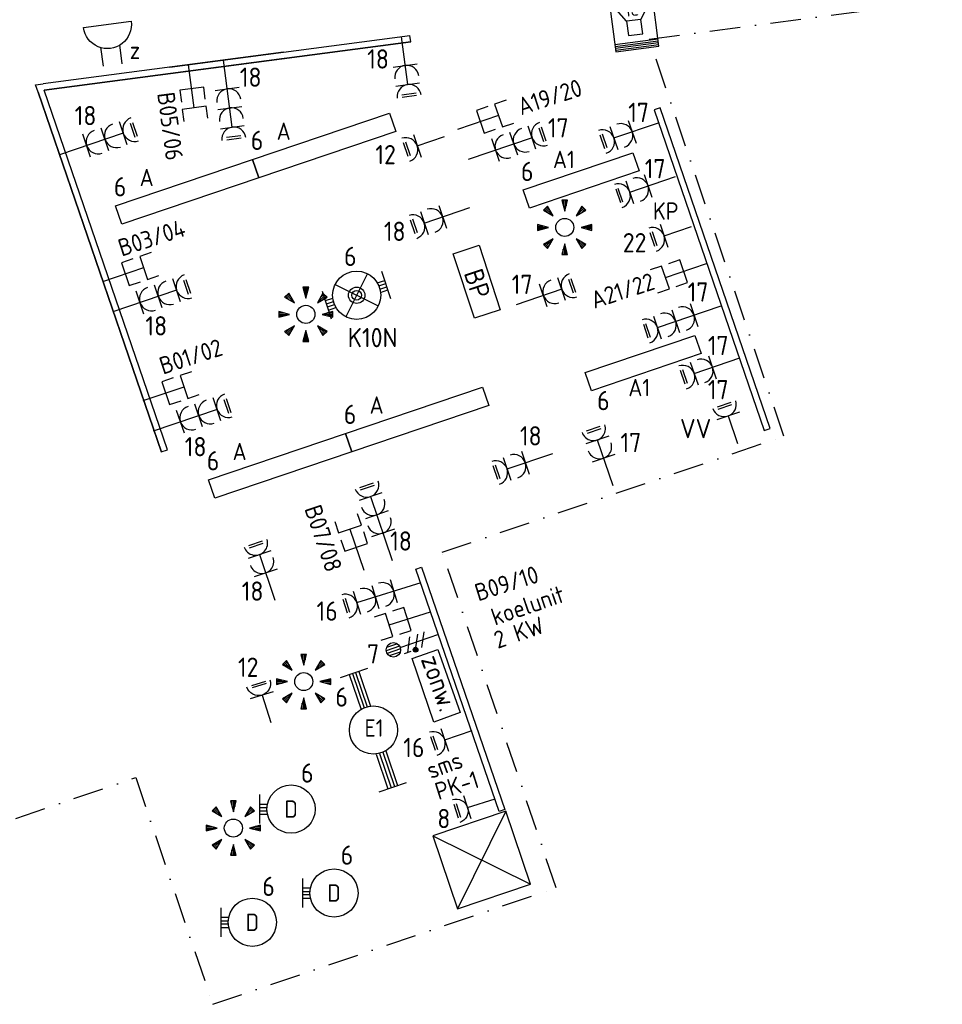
# Model space of a CAD drawing. Header units: millimetres. Extents: x -26318 to 195000, y -34446 to 95000.
# Tile 20 of 22: x 67603 to 77172, y 36350 to 46559. Entities that reach past the tile are written whole.
import ezdxf
from ezdxf.enums import TextEntityAlignment as Align

# ---------------------------------------------------------------- set-up
doc = ezdxf.new("R2010")
doc.units = ezdxf.units.MM
doc.header["$LTSCALE"] = 100
doc.linetypes.add('DASHDOT2', pattern=[12.7, 6.35, -3.175, 0, -3.175])
for name, color, linetype in [('EB62204-_ATTRIB', 2, 'Continuous'), ('EB63101-_ATTRIB', 2, 'Continuous'), ('EB63103-_ATTRIB', 2, 'Continuous'), ('EB63105-_ATTRIB', 2, 'Continuous'), ('EB6411--_ATTRIB', 2, 'Continuous'), ('EB6422--_ATTRIB', 2, 'Continuous'), ('EB6441--_ATTRIB', 2, 'Continuous'), ('EL61303-_WANDGOOT', 3, 'Continuous'), ('EL62203-_KRACHT-WCD230', 3, 'Continuous'), ('EL62204-_KRACHT-ASP230', 3, 'Continuous'), ('EL63101-_LICHT-ARM', 3, 'Continuous'), ('EL63103-_LICHT-WCD230V', 3, 'Continuous'), ('EL63105-_LICHT-KAST', 3, 'Continuous'), ('EL63501-_NOODVRL-ARM', 3, 'Continuous'), ('EL6411--_DEURBEL', 3, 'Continuous'), ('EL6422--_INTERCOM', 3, 'Continuous'), ('EL6441--_DATACOM', 3, 'Continuous')]:
    doc.layers.add(name, color=color, linetype=linetype)
doc.layers.add('GRENS', color=210, linetype='DASHDOT2', lineweight=30)
doc.styles.add('2_0', font='iso', dxfattribs={"height": 200})
doc.styles.add('NORATT', font='iso.shx')
doc.styles.add('NORDIM', font='isocp.shx')
doc.styles.get("Standard").update_dxf_attribs({"font": 'arial.ttf'})

# ---------------------------------------------------------------- blocks, each defined once
blk = doc.blocks.new('ES111207')
at = {"color": 0}
blk.add_lwpolyline([(5, -2), (-5, -2), (-5, 2), (5, 2)], close=True, dxfattribs=at)
at = {"style": 'NORATT'}
for tag, height, flags, p in [('GROEPI', 1.8, 9, (0, 9.5)), ('GROEP', 1.8, 8, (0, 7.5)), ('CODE', 3.5, 8, (0, 4.5)), ('M_CODE', 1.8, 9, (0, 0)), ('KAST', 1.8, 9, (0, -3.5)), ('VERMOGEN', 1.8, 9, (0, -5.5)), ('DOEL', 1.8, 9, (0, -7.5)), ('VERMOGENI', 1.8, 9, (0, -9.5)), ('DOELI', 1.8, 9, (0, -11.5))]:
    blk.add_attdef(tag, text='', height=height, dxfattribs=dict(at, flags=flags)).set_placement(p, align=Align.MIDDLE_CENTER)
at = {"style": 'NORATT', "flags": 9}
for tag in ['GELIJKI', 'TAL']:
    blk.add_attdef(tag, text='', height=1.8, rotation=90, dxfattribs=at).set_placement((5, 3.75), align=Align.MIDDLE_CENTER)
at = {"color": 0, "style": 'NORATT', "flags": 9}
blk.add_attdef('RUIMTE', text='', height=1.8, dxfattribs=at).set_placement((0, -9.5), align=Align.MIDDLE)
blk = doc.blocks.new('ES652141')
for p, q in [((-2.51, 2.79), (-1.98, 2.26)), ((-0.2, 3.75), (-0.2, 3)), ((0, 3.75), (0, 2.25)), ((0.2, 3.75), (0.2, 3)), ((2.51, 2.79), (1.98, 2.26)), ((-2.79, 2.51), (-2.26, 1.98)), ((-2.65, 2.65), (-1.59, 1.59)), ((2.65, 2.65), (1.59, 1.59)), ((2.79, 2.51), (2.26, 1.98)), ((-3.75, 0.2), (-3, 0.2)), ((-3.75, 0), (-2.25, 0)), ((3.75, 0), (2.25, 0)), ((3.75, 0.2), (3, 0.2)), ((-3.75, -0.2), (-3, -0.2)), ((3.75, -0.2), (3, -0.2)), ((-2.79, -2.51), (-2.26, -1.98)), ((-2.65, -2.65), (-1.59, -1.59)), ((-2.51, -2.79), (-1.98, -2.26)), ((0, -3.75), (0, -2.25)), ((2.65, -2.65), (1.59, -1.59)), ((2.51, -2.79), (1.98, -2.26)), ((2.79, -2.51), (2.26, -1.98)), ((-0.2, -3.75), (-0.2, -3)), ((0.2, -3.75), (0.2, -3))]:
    blk.add_line(p, q)
for points in [[(-1.59, 1.59), (-2.37, 2.93), (-2.93, 2.37)], [(0, 2.25), (0.4, 3.75), (-0.4, 3.75)], [(1.59, 1.59), (2.93, 2.37), (2.37, 2.93)], [(-2.25, 0), (-3.75, 0.4), (-3.75, -0.4)], [(2.25, 0), (3.75, -0.4), (3.75, 0.4)], [(-1.59, -1.59), (-2.93, -2.37), (-2.37, -2.93)], [(0, -2.25), (-0.4, -3.75), (0.4, -3.75)], [(1.59, -1.59), (2.37, -2.93), (2.93, -2.37)]]:
    blk.add_lwpolyline(points, close=True)
blk.add_circle((0, 0), 1.25)
at = {"style": 'NORATT'}
blk.add_attdef('NUMMER', text='', height=1.8, dxfattribs=at).set_placement((0, 5), align=Align.MIDDLE)
for tag, flags, p in [('CODE', 9, (1, 3.5)), ('PANEEL', 9, (0, 3)), ('GRP', 8, (0, -5)), ('RUIMTE', 9, (0, -7.5))]:
    blk.add_attdef(tag, text='', height=1.8, dxfattribs=dict(at, flags=flags)).set_placement(p, align=Align.MIDDLE_LEFT)
at = {"style": 'NORATT', "flags": 8}
blk.add_attdef('M_CODE', text='', height=1.8, dxfattribs=at).set_placement((0, 0), align=Align.MIDDLE_CENTER)
blk = doc.blocks.new('EJ3P31')
at = {"color": 0}
blk.add_lwpolyline([(-7.5, -1), (-7.5, 1), (7.5, 1), (7.5, -1)], close=True, dxfattribs=at)
at = {"style": 'NORATT', "flags": 9}
blk.add_attdef('GELIJK', text='', height=1.8, dxfattribs=at).set_placement((3.5, 5), align=Align.MIDDLE_CENTER)
at = {"color": 0, "style": 'NORATT'}
for tag, flags, p in [('A_CODE', 8, (-3.5, 2.75)), ('SCHAK', 8, (3.5, 2.75)), ('GROEP', 8, (-3.5, -2.75)), ('KAST', 9, (3.5, -2.75))]:
    blk.add_attdef(tag, text='', height=1.8, dxfattribs=dict(at, flags=flags)).set_placement(p, align=Align.MIDDLE)
blk = doc.blocks.new('EJ3P21')
at = {"color": 0}
blk.add_lwpolyline([(-6, -1), (-6, 1), (6, 1), (6, -1)], close=True, dxfattribs=at)
at = {"style": 'NORATT'}
for tag, height, flags, p in [('GROEPI', 1.8, 9, (0, 9.5)), ('CODE', 3.5, 8, (0, 4.5)), ('GELIJK', 1.8, 9, (3.5, 5)), ('M_CODE', 1.8, 9, (0, 0)), ('VERMOGEN', 1.8, 9, (0, -5.5)), ('DOEL', 1.8, 9, (0, -7.5)), ('VERMOGENI', 1.8, 9, (0, -9.5)), ('DOELI', 1.8, 9, (0, -11.5))]:
    blk.add_attdef(tag, text='', height=height, dxfattribs=dict(at, flags=flags)).set_placement(p, align=Align.MIDDLE_CENTER)
at = {"style": 'NORATT', "flags": 9}
for tag in ['GELIJKI', 'TAL']:
    blk.add_attdef(tag, text='', height=1.8, rotation=90, dxfattribs=at).set_placement((5, 2.75), align=Align.MIDDLE_CENTER)
at = {"style": 'NORATT'}
for tag, flags, p in [('SCHAK', 8, (3.5, 2.8)), ('A_CODE', 8, (0, 0)), ('GROEP', 8, (-3.5, -2.8)), ('KAST', 9, (3.5, -2.8))]:
    blk.add_attdef(tag, text='', height=1.8, dxfattribs=dict(at, flags=flags)).set_placement(p, align=Align.MIDDLE)
blk = doc.blocks.new('ES3W2L')
for p, q in [((-0.75, 3.25), (0.75, 3.25)), ((-0.75, 3), (0.75, 3)), ((1.25, 2), (-1.25, 2)), ((0, 2), (0, -3)), ((1.25, 0), (-1.25, 0))]:
    blk.add_line(p, q)
for centre in [(0, 3.25), (0, 1.25)]:
    blk.add_arc(centre, 1.25, 180, 0)
at = {"style": 'NORATT'}
for tag, flags, p in [('VERMOGEN', 9, (-2.5, 5)), ('GROEP', 8, (0, 5)), ('SCHAK', 8, (2.5, 5)), ('GELIJKI', 9, (5, 5)), ('GELIJK', 9, (5, 5)), ('KAST', 9, (7, 5)), ('TAL', 8, (2.5, 5))]:
    blk.add_attdef(tag, text='', height=1.8, rotation=90, dxfattribs=dict(at, flags=flags)).set_placement(p, align=Align.MIDDLE_CENTER)
for tag, height, flags, p in [('GROEPI', 1.8, 9, (0, 9.5)), ('CODE', 3.5, 8, (0, 4.5)), ('M_CODE', 1.8, 9, (0, 0)), ('VERMOGENI', 1.8, 9, (0, -9.5)), ('DOELI', 1.8, 9, (0, -11.5))]:
    blk.add_attdef(tag, text='', height=height, dxfattribs=dict(at, flags=flags)).set_placement(p, align=Align.MIDDLE_CENTER)
at = {"style": 'NORATT', "flags": 8}
blk.add_attdef('DOEL', text='', height=1.8, rotation=90, dxfattribs=at).set_placement((-2.5, 5), align=Align.MIDDLE_LEFT)
blk = doc.blocks.new('ES3W1L')
for p, q in [((-0.75, 1.25), (0.75, 1.25)), ((1.25, 0), (-1.25, 0)), ((-0.75, 1), (0.75, 1)), ((0, 0), (0, -3))]:
    blk.add_line(p, q)
blk.add_arc((0, 1.25), 1.25, 180, 0)
at = {"style": 'NORATT'}
for tag, flags, p in [('VERMOGEN', 9, (-2.5, 3)), ('GROEP', 8, (0, 3)), ('SCHAK', 8, (2.5, 3)), ('GELIJK', 9, (5, 3)), ('KAST', 9, (7, 3)), ('TAL', 8, (2.5, 3))]:
    blk.add_attdef(tag, text='', height=1.8, rotation=90, dxfattribs=dict(at, flags=flags)).set_placement(p, align=Align.MIDDLE_CENTER)
at = {"style": 'NORATT', "flags": 8}
blk.add_attdef('DOEL', text='', height=1.8, rotation=90, dxfattribs=at).set_placement((-2.5, 3), align=Align.MIDDLE_LEFT)
at = {"style": 'NORATT', "flags": 9}
blk.add_attdef('M_CODE', text='', height=1.8, dxfattribs=at).set_placement((0, 0), align=Align.MIDDLE_CENTER)
blk = doc.blocks.new('ES111352')
at = {"color": 0}
blk.add_line((0, 1.5), (0, -3), dxfattribs=at)
for points in [[(-1.25, 2.75), (-1.25, 1.5), (1.25, 1.5), (1.25, 2.75)], [(-1.25, 0.75), (-1.25, -0.5), (1.25, -0.5), (1.25, 0.75)]]:
    blk.add_lwpolyline(points, dxfattribs=at)
at = {"color": 0, "style": 'NORATT', "flags": 8}
blk.add_attdef('NUMMER1', text='', height=1.8, rotation=90, dxfattribs=at).set_placement((-1.5, 4.5), align=Align.MIDDLE_LEFT)
at = {"style": 'NORATT', "flags": 8}
blk.add_attdef('NUMMER', text='', height=1.8, rotation=90, dxfattribs=at).set_placement((1.5, 4.5), align=Align.MIDDLE_LEFT)
at = {"style": 'NORATT'}
for tag, flags, p in [('CODE', 9, (1, 3.5)), ('PANEEL', 9, (0, 3)), ('GRP', 8, (0, -5)), ('RUIMTE', 9, (0, -7.5))]:
    blk.add_attdef(tag, text='', height=1.8, dxfattribs=dict(at, flags=flags)).set_placement(p, align=Align.MIDDLE_LEFT)
at = {"style": 'NORATT', "flags": 8}
blk.add_attdef('M_CODE', text='', height=1.8, dxfattribs=at).set_placement((0, 0), align=Align.MIDDLE_CENTER)
blk = doc.blocks.new('ES1116A3')
at = {"color": 0}
for p, q in [((-1.5, 1.5), (1.5, -1.5)), ((-1.5, -1.5), (1.5, 1.5))]:
    blk.add_line(p, q, dxfattribs=at)
blk.add_lwpolyline([(-1.5, -1.5), (1.5, -1.5), (1.5, 1.5), (-1.5, 1.5)], close=True, dxfattribs=at)
at = {"style": 'NORATT'}
for tag, flags, p in [('VERMOGEN', 9, (-2.5, 3.25)), ('GROEP', 8, (0, 3.25)), ('SCHAK', 8, (2.5, 3.25)), ('KAST', 9, (7, 3.25)), ('DOEL', 8, (-2.5, -0.25))]:
    blk.add_attdef(tag, text='', height=1.8, rotation=90, dxfattribs=dict(at, flags=flags)).set_placement(p, align=Align.MIDDLE_LEFT)
for tag, flags, p in [('GELIJK', 9, (5, 3.25)), ('TAL', 8, (2.5, 3.25))]:
    blk.add_attdef(tag, text='', height=1.8, rotation=90, dxfattribs=dict(at, flags=flags)).set_placement(p, align=Align.MIDDLE_CENTER)
at = {"color": 0, "style": 'NORATT', "flags": 8}
for tag, p in [('NUMMER', (0, 3)), ('CODE', (0, 0))]:
    blk.add_attdef(tag, text='', height=1.8, dxfattribs=at).set_placement(p, align=Align.MIDDLE)
at = {"style": 'NORATT'}
for tag, flags, p in [('PANEEL', 9, (0, 3)), ('GRP', 8, (0, -5)), ('RUIMTE', 9, (0, -7.5))]:
    blk.add_attdef(tag, text='', height=1.8, dxfattribs=dict(at, flags=flags)).set_placement(p, align=Align.MIDDLE_LEFT)
at = {"style": 'NORATT', "flags": 9}
blk.add_attdef('M_CODE', text='', height=1.8, dxfattribs=at).set_placement((0, 0), align=Align.MIDDLE_CENTER)
blk = doc.blocks.new('ES3X5')
at = {"color": 0}
for p, q in [((-0.45, 1.4), (-0.45, 2.6)), ((-0.15, 1.27), (-0.15, 2.73)), ((0.15, 1.27), (0.15, 2.73)), ((0.45, 1.4), (0.45, 2.6)), ((0, 1.25), (0, -3))]:
    blk.add_line(p, q, dxfattribs=at)
at = {"color": 1}
for p, q in [((-0.73, 1.04), (-0.73, 0.3)), ((-0.88, -0.38), (-0.88, 0.01)), ((-0.78, -0.42), (-0.78, 0.06)), ((-0.73, 0.67), (0.73, -0.07)), ((-0.69, -0.42), (-0.69, 0.06)), ((-0.59, -0.38), (-0.59, 0.01)), ((-0.73, -0.18), (0.73, -0.92)), ((-0.73, -0.88), (0.73, -1.62))]:
    blk.add_line(p, q, dxfattribs=at)
at = {"color": 0}
blk.add_circle((0, 2), 0.75, dxfattribs=at)
at = {"color": 1}
blk.add_circle((-0.73, -0.18), 0.245, dxfattribs=at)
at = {"style": 'NORATT'}
for tag, flags, p in [('VERMOGEN', 9, (-2.5, 4.5)), ('GROEP', 8, (0, 4.5)), ('SCHAK', 8, (2.5, 4.5)), ('KAST', 9, (7, 4.5)), ('DOEL', 8, (-2.5, 1))]:
    blk.add_attdef(tag, text='', height=1.8, rotation=90, dxfattribs=dict(at, flags=flags)).set_placement(p, align=Align.MIDDLE_LEFT)
for tag, flags, p in [('GELIJK', 9, (5, 4.5)), ('TAL', 8, (2.5, 4.5))]:
    blk.add_attdef(tag, text='', height=1.8, rotation=90, dxfattribs=dict(at, flags=flags)).set_placement(p, align=Align.MIDDLE_CENTER)
at = {"style": 'NORATT', "flags": 9}
blk.add_attdef('M_CODE', text='', height=1.8, dxfattribs=at).set_placement((0, 0), align=Align.MIDDLE_CENTER)
blk = doc.blocks.new('EJ3T01')
at = {"color": 0}
for p, q in [((-3.25, -1.5), (-3.25, 1.5)), ((-1.77, 1.77), (1.77, -1.77)), ((1.77, 1.77), (-1.77, -1.77)), ((3.25, -1.5), (3.25, 1.5)), ((-3.25, 0.52), (-2.44, 0.52)), ((-3.25, 0.17), (-2.49, 0.17)), ((2.44, 0.52), (3.25, 0.52)), ((2.49, 0.17), (3.25, 0.17)), ((-3.25, -0.17), (-2.49, -0.17)), ((-3.25, -0.52), (-2.44, -0.52)), ((2.44, -0.52), (3.25, -0.52)), ((2.49, -0.17), (3.25, -0.17))]:
    blk.add_line(p, q, dxfattribs=at)
blk.add_lwpolyline([(1.77, -1.77), (1.75, -1.75)], dxfattribs=at)
for radius in [2.5, 0.85, 0.5]:
    blk.add_circle((0, 0), radius, dxfattribs=at)
at = {"style": 'NORATT', "flags": 9}
blk.add_attdef('GELIJK', text='', height=1.8, dxfattribs=at).set_placement((3.5, 5), align=Align.MIDDLE_CENTER)
at = {"color": 0, "style": 'NORATT'}
for tag, flags, p in [('A_CODE', 8, (-3.5, 2.75)), ('SCHAK', 8, (3.5, 2.75)), ('GROEP', 8, (-3.5, -2.75)), ('KAST', 9, (3.5, -2.75))]:
    blk.add_attdef(tag, text='', height=1.8, dxfattribs=dict(at, flags=flags)).set_placement(p, align=Align.MIDDLE)
blk = doc.blocks.new('ES3W3L')
at = {"color": 2}
for p, q in [((-0.75, 5.25), (0.75, 5.25)), ((-0.75, 5), (0.75, 5))]:
    blk.add_line(p, q, dxfattribs=at)
at = {"color": 0}
for p, q in [((1.25, 4), (-1.25, 4)), ((0, 4), (0, -3)), ((1.25, 2), (-1.25, 2)), ((1.25, 0), (-1.25, 0))]:
    blk.add_line(p, q, dxfattribs=at)
for centre in [(0, 5.25), (0, 3.25), (0, 1.25)]:
    blk.add_arc(centre, 1.25, 180, 0, dxfattribs=at)
at = {"style": 'NORATT'}
for tag, flags, p in [('VERMOGEN', 9, (-2.5, 7)), ('GROEP', 8, (0, 7)), ('SCHAK', 8, (2.5, 7)), ('GELIJK', 9, (5, 7)), ('KAST', 9, (7, 7)), ('TAL', 8, (2.5, 7))]:
    blk.add_attdef(tag, text='', height=1.8, rotation=90, dxfattribs=dict(at, flags=flags)).set_placement(p, align=Align.MIDDLE_CENTER)
at = {"style": 'NORATT', "flags": 8}
blk.add_attdef('DOEL', text='', height=1.8, rotation=90, dxfattribs=at).set_placement((-2.5, 7), align=Align.MIDDLE_LEFT)
at = {"style": 'NORATT', "flags": 9}
blk.add_attdef('M_CODE', text='', height=1.8, dxfattribs=at).set_placement((0, 0), align=Align.MIDDLE_CENTER)
blk = doc.blocks.new('ES111651')
at = {"color": 0}
for p, q in [((-3.75, 3), (-3.75, -3)), ((-3.5, 3), (-3.5, -3)), ((-3.25, 3), (-3.25, -3)), ((-3, 3), (-3, -3)), ((0, 1), (3, 3)), ((0, -1), (0, 1)), ((-2, -1), (-2, -1)), ((3, -3), (0, -1))]:
    blk.add_line(p, q, dxfattribs=at)
for points in [[(3, 3), (-4, 3), (-4, -3), (3, -3)], [(-2, 1), (-2, -1), (0, -1), (0, 1)]]:
    blk.add_lwpolyline(points, close=True, dxfattribs=at)
at = {"color": 0, "style": 'NORATT', "flags": 8}
for tag, p in [('NUMMER', (5, 0)), ('CODE', (1.5, 0))]:
    blk.add_attdef(tag, text='', height=1.8, rotation=270, dxfattribs=at).set_placement(p, align=Align.MIDDLE)
at = {"style": 'NORATT'}
for tag, flags, p in [('PANEEL', 9, (0, 3)), ('GRP', 8, (0, -5)), ('RUIMTE', 9, (0, -7.5))]:
    blk.add_attdef(tag, text='', height=1.8, dxfattribs=dict(at, flags=flags)).set_placement(p, align=Align.MIDDLE_LEFT)
at = {"style": 'NORATT', "flags": 8}
blk.add_attdef('M_CODE', text='', height=1.8, dxfattribs=at).set_placement((0, 0), align=Align.MIDDLE_CENTER)
blk = doc.blocks.new('ES081010')
at = {"color": 0}
for p, q in [((-1, 0), (-1, -2)), ((1, -2), (1, 0))]:
    blk.add_line(p, q, dxfattribs=at)
blk.add_lwpolyline([(-2.5, 2.25), (2.5, 2.25, -1)], format="xyb", close=True, dxfattribs=at)
at = {"color": 0, "style": 'NORATT', "flags": 8}
for tag, p in [('NUMMER', (0, 6.75)), ('SCHAK', (0, 4))]:
    blk.add_attdef(tag, text='', height=1.8, dxfattribs=at).set_placement(p, align=Align.MIDDLE)
at = {"style": 'NORATT'}
for tag, flags, p in [('CODE', 9, (1, 3.5)), ('PANEEL', 9, (0, 3)), ('GRP', 8, (0, -5)), ('RUIMTE', 9, (0, -7.5))]:
    blk.add_attdef(tag, text='', height=1.8, dxfattribs=dict(at, flags=flags)).set_placement(p, align=Align.MIDDLE_LEFT)
at = {"style": 'NORATT', "flags": 8}
blk.add_attdef('M_CODE', text='', height=1.8, dxfattribs=at).set_placement((0, 0), align=Align.MIDDLE_CENTER)
blk = doc.blocks.new('EH100000')
at = {"linetype": 'ByBlock'}
for p, q in [((1, 0.5), (0, 0.5)), ((1, 0.5, 1), (0, 0.5, 1)), ((0, -0.5, 1), (1, -0.5, 1)), ((1, -0.5), (0, -0.5))]:
    blk.add_line(p, q, dxfattribs=at)
at = {"linetype": 'ByBlock', "invisible_edges": 15}
for points in [[(1, -0.5), (0, -0.5), (0, 0.5), (1, 0.5)], [(0, 0.5), (1, 0.5), (1, 0.5, 1), (0, 0.5, 1)], [(0, -0.5, 1), (1, -0.5, 1), (1, -0.5), (0, -0.5)]]:
    blk.add_3dface(points, dxfattribs=at)
at = {"linetype": 'ByBlock', "style": '2_0', "flags": 8}
blk.add_attdef('FUNCTIE', text='', height=0.5, dxfattribs=at).set_placement((0.5, 0), align=Align.MIDDLE)
at = {"linetype": 'ByBlock', "flags": 9}
blk.add_attdef('SCHOT', text='', height=0.5, dxfattribs=at).set_placement((0.5, 0), align=Align.MIDDLE)
blk = doc.blocks.new('EH132-065-065-000-000-120-1')
at = {"color": 0, "linetype": 'ByBlock'}
for points in [[(-24, -45), (-40, 32), (-40, 32), (40, 32)], [(40, -32), (40, -32), (40, -32), (40, -32)]]:
    blk.add_lwpolyline(points, dxfattribs=at)
at = {"color": 0, "style": 'NORATT', "flags": 1}
blk.add_attdef('HULPSTUK', (0, 0, 2600), '', height=1, rotation=352.5, dxfattribs=at)
blk = doc.blocks.new('ES3G10')
for p, q in [((-3.25, -1.5), (-3.25, 1.5)), ((-3.25, 0.52), (-2.44, 0.52)), ((-3.25, 0.17), (-2.49, 0.17)), ((-3.25, -0.17), (-2.49, -0.17)), ((-3.25, -0.52), (-2.44, -0.52))]:
    blk.add_line(p, q)
blk.add_circle((0, 0), 2.5)
at = {"style": 'NORATT', "flags": 9}
blk.add_attdef('GELIJK', text='', height=1.8, dxfattribs=at).set_placement((3.5, 5), align=Align.MIDDLE_CENTER)
at = {"color": 6, "style": 'NORATT'}
for tag, flags, p in [('SCHAK', 8, (3.5, 2.75)), ('A_CODE', 8, (0, 0)), ('GROEP', 8, (-3.5, -2.75)), ('KAST', 9, (3.5, -2.75))]:
    blk.add_attdef(tag, text='', height=1.8, dxfattribs=dict(at, flags=flags)).set_placement(p, align=Align.MIDDLE)
blk = doc.blocks.new('136e1')
at = {"color": 0}
for p, q in [((-26232, -70978, 2600), (-26135, -71262, 2600)), ((-26200, -71070, 2600), (-26561, -71192, 2600)), ((-26189, -71103, 2600), (-26545, -71224, 2600)), ((-26178, -71136, 2600), (-26534, -71257, 2600)), ((-26167, -71169, 2600), (-26527, -71292, 2600)), ((-27024, -71350, 2600), (-27384, -71472, 2600)), ((-27415, -71380, 2600), (-27319, -71664, 2600)), ((-27017, -71384, 2600), (-27373, -71505, 2600)), ((-27006, -71417, 2600), (-27361, -71538, 2600)), ((-26990, -71449, 2600), (-27350, -71571, 2600))]:
    blk.add_line(p, q, dxfattribs=at)
at = {"color": 0, "elevation": 2600}
blk.add_lwpolyline([(-27000, -71210), (-26997, -71211)], dxfattribs=at)
at = {"color": 0}
blk.add_circle((-26775, -71321, 2600), 250, dxfattribs=at)
at = {"color": 0, "style": 'NORATT'}
for tag, flags, p in [('GROEP', 8, (-26532, -70948, 2600)), ('KAST', 9, (-27195, -71173, 2600)), ('A_CODE', 8, (-26355, -71469, 2600)), ('SCHAK', 8, (-27018, -71694, 2600))]:
    blk.add_attdef(tag, text='', height=180, rotation=198.75, dxfattribs=dict(at, flags=flags)).set_placement(p, align=Align.MIDDLE)
at = {"style": 'NORATT', "flags": 9}
blk.add_attdef('GELIJK', text='', height=180, rotation=198.75, dxfattribs=at).set_placement((-26946, -71907, 2600), align=Align.MIDDLE_CENTER)

msp = doc.modelspace()

# ---------------------------------------------------------------- linework, layer by layer
at = {"layer": 'EL61303-_WANDGOOT'}
for points in [[(71659, 46329), (71650, 46394)], [(69071, 42077), (69137, 42098)]]:
    msp.add_lwpolyline(points, dxfattribs=at)
for points, elevation in [([(75324, 42300), (75386, 42321), (74245, 45646), (74184, 45626)], -14200), ([(71711, 40861), (71772, 40882), (72636, 38370), (72575, 38348), (71711, 40861)], -14200), ([(71941, 40028), (72171, 39377), (71897, 39277), (71675, 39934)], -16800)]:
    msp.add_lwpolyline(points, close=True, dxfattribs=dict(at, elevation=elevation))
at = {"layer": 'GRENS', "ltscale": 0.5, "elevation": -16800}
msp.add_lwpolyline([(62753, 36645), (68807, 38700), (69605, 36350), (73167, 37559), (71986, 41037), (75530, 42240), (74132, 46359), (79244, 47032), (79189, 47445), (88787, 48708)], dxfattribs=at)

# ---------------------------------------------------------------- block references
at = {"layer": 'EL61303-_WANDGOOT', "yscale": 65, "zscale": 120}
for p, xscale, rotation in [((69164, 46033), 2511.802560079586, 7.499999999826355), ((67852, 45861, -14200), 2511.802560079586, 7.499999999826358), ((67825, 45818, -14200), 3944.518918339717, 288.9470788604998)]:
    msp.add_blockref('EH100000', p, dxfattribs=dict(at, xscale=xscale, rotation=rotation))
at = {"layer": 'EL61303-_WANDGOOT', "rotation": 7.499999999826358}
msp.add_blockref('EH132-065-065-000-000-120-1', (67812, 45856, -14200), dxfattribs=at)
at = {"layer": 'EL62203-_KRACHT-WCD230'}
for p, xscale, yscale, zscale, rotation in [((71601, 46085, -1550), 99.99999999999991, 99.99999999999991, 99.99999999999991, 187.5000000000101), ((73955, 45397, -15750), 100, 100, 100, 108.7499999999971), ((73035, 43700, -15750), 99.99999999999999, 99.99999999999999, 99.99999999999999, 288.7500000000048), ((74788, 42955, -15750), 100, 100, 100, 108.7499999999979), ((73658, 42012, -15750), 100, 100, 100, 18.74999999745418), ((72847, 41966), 100, 100, 100, 108.749999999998), ((70154, 40823, -15750), 99.99999999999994, 99.99999999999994, 99.99999999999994, 18.74999999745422)]:
    msp.add_blockref('ES3W2L', p, dxfattribs=dict(at, xscale=xscale, yscale=yscale, zscale=zscale, rotation=rotation))
at = {"layer": 'EL62204-_KRACHT-ASP230'}
ref = msp.add_blockref('ES3X5', (71668, 40090, -33600), dxfattribs=dict(at, xscale=100.0000000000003, yscale=100.0000000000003, zscale=100.0000000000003, rotation=108.9374798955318))
ref.add_attrib('DOEL', 'koelunit', dxfattribs={"layer": 'EB62204-_ATTRIB', "color": 1, "height": 180, "rotation": -341.0625, "style": 'NORATT', "flags": 8}).set_placement((73241, 40613, -33600), align=Align.MIDDLE_RIGHT)
ref.add_attrib('VERMOGEN', '2 KW', dxfattribs={"layer": 'EB62204-_ATTRIB', "color": 1, "height": 180, "rotation": -341.0625, "style": 'NORATT', "flags": 8}).set_placement((73030, 40291, -33600), align=Align.MIDDLE_RIGHT)
at = {"layer": 'EL63101-_LICHT-ARM'}
ref = msp.add_blockref('EJ3P31', (70761, 45255), dxfattribs=dict(at, xscale=99.99999999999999, yscale=99.99999999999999, zscale=99.99999999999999, rotation=18.70000000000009))
ref.add_attrib('A_CODE', 'A', dxfattribs={"layer": 'EB63101-_ATTRIB', "color": 1, "height": 180, "style": 'NORATT', "flags": 8}).set_placement((70341, 45403), align=Align.MIDDLE)
ref = msp.add_blockref('EJ3P21', (73427, 44893), dxfattribs=dict(at, xscale=99.99999999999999, yscale=99.99999999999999, zscale=99.99999999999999, rotation=18.70000000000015))
ref.add_attrib('A_CODE', 'A1', dxfattribs={"layer": 'EB63101-_ATTRIB', "color": 1, "height": 180, "style": 'NORATT', "flags": 8}).set_placement((73247, 45110), align=Align.MIDDLE)
ref = msp.add_blockref('EJ3P31', (69340, 44774), dxfattribs=dict(at, xscale=100, yscale=100, zscale=100, rotation=18.69999999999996))
ref.add_attrib('A_CODE', 'A', dxfattribs={"layer": 'EB63101-_ATTRIB', "color": 1, "height": 180, "style": 'NORATT', "flags": 8}).set_placement((68920, 44923), align=Align.MIDDLE)
at = {"layer": 'EL63101-_LICHT-ARM', "xscale": 75, "yscale": 75, "zscale": 75}
for p in [(73256, 44405, -19200), (70571, 43504, -19200), (70549, 39696, -16800), (69819, 38177, -33600)]:
    msp.add_blockref('ES652141', p, dxfattribs=at)
at = {"layer": 'EL63101-_LICHT-ARM'}
ref = msp.add_blockref('EJ3P21', (74070, 42999), dxfattribs=dict(at, xscale=100, yscale=100, zscale=100, rotation=18.70000000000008))
ref.add_attrib('A_CODE', 'A1', dxfattribs={"layer": 'EB63101-_ATTRIB', "color": 1, "height": 180, "style": 'NORATT', "flags": 8}).set_placement((74029, 42745), align=Align.MIDDLE)
ref = msp.add_blockref('EJ3P31', (71725, 42414), dxfattribs=dict(at, xscale=99.99999999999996, yscale=99.99999999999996, zscale=99.99999999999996, rotation=18.70000000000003))
ref.add_attrib('A_CODE', 'A', dxfattribs={"layer": 'EB63101-_ATTRIB', "color": 1, "height": 180, "style": 'NORATT', "flags": 8}).set_placement((71305, 42563), align=Align.MIDDLE)
ref = msp.add_blockref('EJ3P31', (70304, 41934), dxfattribs=dict(at, xscale=99.99999999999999, yscale=99.99999999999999, zscale=99.99999999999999, rotation=18.7))
ref.add_attrib('A_CODE', 'A', dxfattribs={"layer": 'EB63101-_ATTRIB', "color": 1, "height": 180, "style": 'NORATT', "flags": 8}).set_placement((69884, 42082), align=Align.MIDDLE)
ref = msp.add_blockref('136e1', (-49, 65969, -16800), dxfattribs=dict(at, rotation=90))
ref.add_attrib('A_CODE', 'E1', dxfattribs={"layer": '0', "color": 1, "height": 180, "style": 'NORATT'}).set_placement((71278, 39215, -14200), align=Align.MIDDLE)
ref = msp.add_blockref('ES3G10', (70418, 38374), dxfattribs=dict(at, xscale=100, yscale=100, zscale=100))
ref.add_attrib('A_CODE', 'D', dxfattribs={"layer": 'EB63101-_ATTRIB', "color": 1, "height": 180, "style": 'NORATT', "flags": 8}).set_placement((70418, 38374), align=Align.MIDDLE)
ref = msp.add_blockref('ES3G10', (70863, 37504), dxfattribs=dict(at, xscale=100, yscale=100, zscale=100))
ref.add_attrib('A_CODE', 'D', dxfattribs={"layer": 'EB63101-_ATTRIB', "color": 1, "height": 180, "style": 'NORATT', "flags": 8}).set_placement((70863, 37504), align=Align.MIDDLE)
ref = msp.add_blockref('ES3G10', (70016, 37200), dxfattribs=dict(at, xscale=100, yscale=100, zscale=100))
ref.add_attrib('A_CODE', 'D', dxfattribs={"layer": 'EB63101-_ATTRIB', "color": 1, "height": 180, "style": 'NORATT', "flags": 8}).set_placement((70016, 37200), align=Align.MIDDLE)
at = {"layer": 'EL63103-_LICHT-WCD230V'}
for name, p, xscale, yscale, zscale, rotation in [('ES3W3L', (69756, 45842, -15750), 99.99999999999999, 99.99999999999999, 99.99999999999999, 187.5000000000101), ('ES3W3L', (68299, 45253, -15750), 99.99999999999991, 99.99999999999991, 99.99999999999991, 288.7500000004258), ('ES3W1L', (71726, 45251, -15750), 99.9999999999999, 99.9999999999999, 99.9999999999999, 108.7500000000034), ('ES3W3L', (72539, 45207, -15750), 99.99999999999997, 99.99999999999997, 99.99999999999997, 288.7500000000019), ('ES3W2L', (74120, 44836), 100, 100, 100, 108.7499999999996), ('ES3W2L', (71989, 44515, -15750), 99.99999999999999, 99.99999999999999, 99.99999999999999, 108.7499999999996), ('ES3W3L', (68852, 43625, -15750), 100, 100, 100, 288.7500000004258), ('ES3W3L', (74596, 43497), 99.99999999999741, 99.99999999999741, 99.99999999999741, 108.7500000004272), ('ES3W3L', (69271, 42390), 99.99999999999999, 99.99999999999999, 99.99999999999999, 288.7500000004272), ('ES3W1L', (74951, 42450, -15750), 100.0000000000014, 100.0000000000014, 100.0000000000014, 18.75000000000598), ('ES3W3L', (71371, 41236), 99.99999999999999, 99.99999999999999, 99.99999999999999, 18.74999999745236), ('ES3W3L', (71482, 40635, -16800), 100.0000000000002, 100.0000000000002, 100.0000000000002, 107.4922972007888), ('ES3W1L', (70117, 39557), -99.99999999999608, 100, 100, 17.49229720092)]:
    msp.add_blockref(name, p, dxfattribs=dict(at, xscale=xscale, yscale=yscale, zscale=zscale, rotation=rotation))
ref = msp.add_blockref('ES3W1L', (74286, 44319, 15750), dxfattribs=dict(at, xscale=99.99999999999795, yscale=99.99999999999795, zscale=99.99999999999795, rotation=108.7500000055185))
ref.add_attrib('DOEL', 'KP', dxfattribs={"layer": 'EB63103-_ATTRIB', "color": 1, "height": 180, "style": 'NORATT', "flags": 8}).set_placement((74437, 44575, 15750), align=Align.MIDDLE_RIGHT)
ref = msp.add_blockref('ES3W1L', (72011, 39092, -16800), dxfattribs=dict(at, xscale=100.0000000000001, yscale=100.0000000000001, zscale=100.0000000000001, rotation=108.7500000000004))
ref.add_attrib('SCHAK', 'sms', dxfattribs={"layer": 'EB63103-_ATTRIB', "color": 1, "height": 180, "rotation": 20, "style": 'NORATT', "flags": 8}).set_placement((72009, 38831, -17850), align=Align.MIDDLE_CENTER)
ref = msp.add_blockref('ES3W1L', (72248, 38391, -16800), dxfattribs=dict(at, xscale=-99.99999999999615, yscale=100.0000000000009, zscale=100, rotation=107.4922972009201))
ref.add_attrib('DOEL', 'PK-1', dxfattribs={"layer": 'EB63103-_ATTRIB', "color": 1, "height": 180, "rotation": 17.4923, "style": 'NORATT', "flags": 8}).set_placement((71919, 38551, -17850), align=Align.MIDDLE_LEFT)
at = {"layer": 'EL63105-_LICHT-KAST'}
ref = msp.add_blockref('ES111207', (72344, 43842, -12600), dxfattribs=dict(at, xscale=70.31249999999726, yscale=70.31249999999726, zscale=70.31249999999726, rotation=288.2350966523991))
ref.add_attrib('CODE', 'BP', dxfattribs={"layer": 'EB63105-_ATTRIB', "color": 2, "height": 200, "rotation": 288.2351, "style": 'NORATT', "flags": 8}).set_placement((72349, 43821, -12600), align=Align.MIDDLE_CENTER)
at = {"layer": 'EL63501-_NOODVRL-ARM', "xscale": 99.99999999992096, "yscale": 99.99999999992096, "zscale": 99.99999999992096, "rotation": 18.75000000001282}
msp.add_blockref('EJ3T01', (71098, 43702, -16800), dxfattribs=at)
at = {"layer": 'EL6411--_DEURBEL'}
ref = msp.add_blockref('ES081010', (68542, 46287), dxfattribs=dict(at, xscale=100, yscale=100, zscale=100, rotation=7.500000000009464))
ref.add_attrib('SCHAK', 'z', dxfattribs={"layer": 'EB6411--_ATTRIB', "color": 1, "height": 180, "style": 'NORATT', "flags": 8}).set_placement((68799, 46241), align=Align.MIDDLE)
at = {"layer": 'EL6422--_INTERCOM'}
ref = msp.add_blockref('ES111651', (73971, 46553), dxfattribs=dict(at, xscale=75.00000000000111, yscale=75.00000000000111, zscale=75.00000000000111, rotation=97.50000000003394))
ref.add_attrib('CODE', 'IC', dxfattribs={"layer": 'EB6422--_ATTRIB', "color": 1, "height": 135, "rotation": 7.5, "style": 'NORATT', "flags": 8}).set_placement((73956, 46664), align=Align.MIDDLE)
at = {"layer": 'EL6441--_DATACOM'}
ref = msp.add_blockref('ES111352', (69394, 45794), dxfattribs=dict(at, xscale=99.99999999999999, yscale=99.99999999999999, zscale=99.99999999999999, rotation=187.5000000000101))
ref.add_attrib('NUMMER1', 'B05/06', dxfattribs={"layer": 'EB6441--_ATTRIB', "color": 1, "height": 180, "rotation": 277.5, "style": 'NORATT', "flags": 8}).set_placement((69118, 45807), align=Align.MIDDLE_LEFT)
ref = msp.add_blockref('ES111352', (72427, 45517), dxfattribs=dict(at, xscale=100.0000000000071, yscale=100.0000000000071, zscale=100.0000000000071, rotation=288.7499999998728))
ref.add_attrib('NUMMER1', 'A19/20', dxfattribs={"layer": 'EB6441--_ATTRIB', "color": 1, "height": 180, "rotation": 18, "style": 'NORATT', "flags": 8}).set_placement((73425, 45863), align=Align.MIDDLE_RIGHT)
ref = msp.add_blockref('ES111352', (68746, 43937), dxfattribs=dict(at, xscale=100.0000000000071, yscale=100.0000000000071, zscale=100.0000000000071, rotation=288.7499999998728))
ref.add_attrib('NUMMER1', 'B03/04', dxfattribs={"layer": 'EB6441--_ATTRIB', "color": 1, "height": 180, "rotation": 18, "style": 'NORATT', "flags": 8}).set_placement((69309, 44407), align=Align.MIDDLE_RIGHT)
ref = msp.add_blockref('ES111352', (74443, 43935), dxfattribs=dict(at, xscale=-99.9999999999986, yscale=-99.9999999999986, zscale=99.99999999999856, rotation=288.7500000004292))
ref.add_attrib('NUMMER', ' A21/22', dxfattribs={"layer": '0', "color": 1, "height": 180, "rotation": 18, "style": 'NORATT', "flags": 8}).set_placement((73807, 43734), align=Align.MIDDLE)
ref = msp.add_blockref('ES111352', (69165, 42702, 15750), dxfattribs=dict(at, xscale=100.0000000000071, yscale=100.0000000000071, zscale=100.0000000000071, rotation=288.7499999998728))
ref.add_attrib('NUMMER1', 'B01/02', dxfattribs={"layer": 'EB6441--_ATTRIB', "color": 1, "height": 180, "rotation": 18, "style": 'NORATT', "flags": 8}).set_placement((69695, 43170, 15750), align=Align.MIDDLE_RIGHT)
ref = msp.add_blockref('ES111352', (71077, 41136), dxfattribs=dict(at, xscale=99.99999999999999, yscale=99.99999999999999, zscale=99.99999999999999, rotation=18.74999999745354))
ref.add_attrib('NUMMER1', 'B07/08', dxfattribs={"layer": 'EB6441--_ATTRIB', "color": 1, "height": 180, "rotation": 288.75, "style": 'NORATT', "flags": 8}).set_placement((70867, 40845), align=Align.MIDDLE_RIGHT)
ref = msp.add_blockref('ES111352', (71578, 40329, -16800), dxfattribs=dict(at, xscale=99.99999999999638, yscale=99.99999999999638, zscale=99.99999999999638, rotation=107.4922972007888))
ref.add_attrib('NUMMER1', 'B09/10', dxfattribs={"layer": 'EB6441--_ATTRIB', "color": 1, "height": 180, "rotation": 17.4923, "style": 'NORATT', "flags": 8}).set_placement((72976, 40816, -16800), align=Align.MIDDLE_RIGHT)
at = {"layer": 'EL6441--_DATACOM', "xscale": 266.6666666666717, "yscale": 266.6666666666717, "zscale": 266.6666666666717, "rotation": 288.7500000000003}
msp.add_blockref('ES1116A3', (72395, 37846, -16800), dxfattribs=at)

# ---------------------------------------------------------------- texts
at = {"layer": 'EL63101-_LICHT-ARM', "color": 1, "style": 'NORDIM'}
for s, p in [('6', (70000, 45208, -2400)), ('6', (72802, 44886, -2400)), ('6', (68580, 44727, -2400)), ('6', (70967, 44005, -16800)), ('K10N', (71005, 43163, -16800)), ('6', (73592, 42510, -2400)), ('6', (70965, 42367, -2400)), ('6', (69544, 41886, -2400)), ('6', (70877, 39436, -16800)), ('6', (70521, 38648, 1050)), ('6', (70933, 37797, 1050)), ('6', (70119, 37473, 1050))]:
    msp.add_text(s, height=200, dxfattribs=at).set_placement(p)
at = {"layer": 'EL63103-_LICHT-WCD230V', "color": 7, "style": 'NORDIM'}
for s, p in [('18', (71207, 46052, -33400)), ('18', (69886, 45863, -33400)), ('18', (68173, 45465, -33400)), ('17', (73914, 45498, -33400)), ('17', (73081, 45338, -33400)), ('12', (71292, 45060, -33400)), ('17', (74086, 44915, -33400)), ('18', (71380, 44265, -33400)), ('22', (73858, 44147, -33400)), ('17', (72706, 43715, -33400)), ('17', (74531, 43636, -33400)), ('18', (68907, 43285, -33400)), ('17', (74740, 43081, -33400)), ('17', (74740, 42623, -33400)), ('VV', (74452, 42219, -33400)), ('18', (72791, 42144, -33400)), ('17', (73834, 42075, -33400)), ('18', (69315, 42032, -33400)), ('18', (71445, 41054, -33400)), ('18', (69906, 40534, -33400)), ('16', (70682, 40327, -50200)), ('7', (71206, 39884, -50200)), ('12', (69867, 39745, -33400)), ('16', (71581, 38913, -34450)), ('8', (71934, 38176, -33400))]:
    msp.add_text(s, height=200, dxfattribs=at).set_placement(p)
at = {"layer": 'EL63103-_LICHT-WCD230V', "color": 1, "style": 'NORDIM'}
msp.add_text('zonw.', height=200, rotation=290.0643, dxfattribs=at).set_placement((71760, 39928, -50200))

doc.saveas('drawing.dxf')
